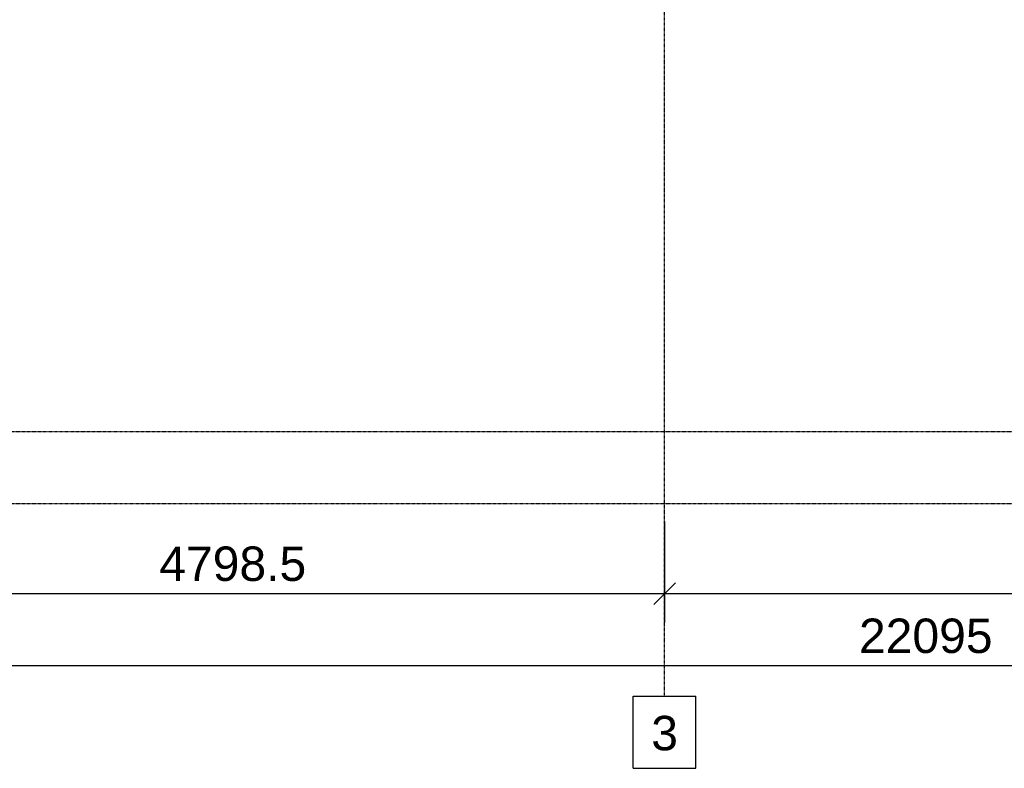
# Model space of a CAD drawing. Header units: millimetres. Extents: x 0 to 42000, y 0 to 29700.
# Tile 6 of 29: x 11220 to 16689, y 5882 to 10037. Entities that reach past the tile are written whole.
import ezdxf

# ---------------------------------------------------------------- set-up
doc = ezdxf.new("R2010")
doc.units = ezdxf.units.MM
doc.linetypes.add('DXK_LINE_DOT3', pattern=[5.9187, 2.979, -0.9799, 0.9799, -0.9799])
for name, color, linetype in [('TS_INNE_OBIEKTY', 7, 'Continuous'), ('TS_WYMIARY', 7, 'Continuous'), ('TS_WYMIARY_TEKST', 7, 'Continuous')]:
    doc.layers.add(name, color=color, linetype=linetype)
doc.styles.add('Arial', font='ARIAL.TTF', dxfattribs={"height": 0.2})

# ---------------------------------------------------------------- blocks, each defined once
blk = doc.blocks.new('GridLine-293068075-2309 - 1320')
at = {"layer": 'TS_INNE_OBIEKTY', "color": 4, "linetype": 'DXK_LINE_DOT3'}
blk.add_line((2766.4, 7351.5), (28590.7, 7351.5), dxfattribs=at)
blk = doc.blocks.new('GridLine-293068075-2305 - 1320')
at = {"layer": 'TS_INNE_OBIEKTY', "color": 4, "linetype": 'DXK_LINE_DOT3'}
blk.add_line((14802.4, 6281.5), (14802.4, 14191.5), dxfattribs=at)
at = {"layer": 'TS_INNE_OBIEKTY', "color": 4, "linetype": 'Continuous'}
for p, q in [((14628.3, 6281.5), (14976.5, 6281.5)), ((14628.3, 5881.5), (14628.3, 6281.5)), ((14976.5, 5881.5), (14976.5, 6281.5)), ((14628.3, 5881.5), (14976.5, 5881.5))]:
    blk.add_line(p, q, dxfattribs=at)
at = {"layer": 'TS_INNE_OBIEKTY', "color": 2, "linetype": 'Continuous', "style": 'Arial'}
blk.add_text('3', height=191, dxfattribs=at).set_placement((14728.3, 5981.5))
blk = doc.blocks.new('GridLine-293068075-2310 - 1320')
at = {"layer": 'TS_INNE_OBIEKTY', "color": 4, "linetype": 'DXK_LINE_DOT3'}
blk.add_line((2766.4, 7751.5), (28590.7, 7751.5), dxfattribs=at)
blk = doc.blocks.new('StraightDimension-293068075-2316 - 1320')
at = {"layer": 'TS_WYMIARY', "color": 174, "linetype": 'Continuous'}
for p, q in [((14802.4, 7251.5), (14802.4, 6691.5)), ((19608.7, 7251.5), (19608.7, 6691.5)), ((14862.4, 6911.5), (14742.4, 6791.5)), ((19548.7, 6791.5), (19668.7, 6911.5)), ((14802.4, 6851.5), (19608.7, 6851.5))]:
    blk.add_line(p, q, dxfattribs=at)
at = {"color": 0}
blk.add_wipeout([(17653.2, 6881.5), (17653.2, 7161.5), (16757.9, 7161.5), (16757.9, 6881.5)], dxfattribs=at).dxf.layer = 'TS_WYMIARY'
at = {"layer": 'TS_WYMIARY_TEKST', "color": 96, "style": 'Arial'}
blk.add_text('4806.5', height=191.02, dxfattribs=at).set_placement((16797.9, 6921.5))
blk = doc.blocks.new('StraightDimension-293068075-2317 - 1320')
at = {"layer": 'TS_WYMIARY', "color": 174, "linetype": 'Continuous'}
for p, q in [((10004, 7251.5), (10004, 6691.5)), ((14802.4, 7251.5), (14802.4, 6691.5)), ((10064, 6911.5), (9944, 6791.5)), ((14742.4, 6791.5), (14862.4, 6911.5)), ((10004, 6851.5), (14802.4, 6851.5))]:
    blk.add_line(p, q, dxfattribs=at)
at = {"color": 0}
blk.add_wipeout([(12850.8, 6881.5), (12850.8, 7161.5), (11955.6, 7161.5), (11955.6, 6881.5)], dxfattribs=at).dxf.layer = 'TS_WYMIARY'
at = {"layer": 'TS_WYMIARY_TEKST', "color": 96, "style": 'Arial'}
blk.add_text('4798.5', height=191.02, dxfattribs=at).set_placement((11995.6, 6921.5))
blk = doc.blocks.new('StraightDimension-293068075-2324 - 1320')
at = {"layer": 'TS_WYMIARY', "color": 174, "linetype": 'Continuous'}
blk.add_line((5205.2, 6451.5), (27300.2, 6451.5), dxfattribs=at)
at = {"color": 0}
blk.add_wipeout([(16663.3, 6481.5), (16663.3, 6761.5), (15842.1, 6761.5), (15842.1, 6481.5)], dxfattribs=at).dxf.layer = 'TS_WYMIARY'
at = {"layer": 'TS_WYMIARY_TEKST', "color": 96, "style": 'Arial'}
blk.add_text('22095', height=191.02, dxfattribs=at).set_placement((15882.1, 6521.5))

msp = doc.modelspace()

# ---------------------------------------------------------------- block references
for name in ['GridLine-293068075-2305 - 1320', 'GridLine-293068075-2310 - 1320', 'GridLine-293068075-2309 - 1320']:
    msp.add_blockref(name, (0, 0))

# ---------------------------------------------------------------- next in the draw order: block references
msp.add_blockref('StraightDimension-293068075-2316 - 1320', (0, 0))

# ---------------------------------------------------------------- next in the draw order: block references
msp.add_blockref('StraightDimension-293068075-2317 - 1320', (0, 0))

# ---------------------------------------------------------------- next in the draw order: block references
msp.add_blockref('StraightDimension-293068075-2324 - 1320', (0, 0))

doc.saveas('drawing.dxf')
